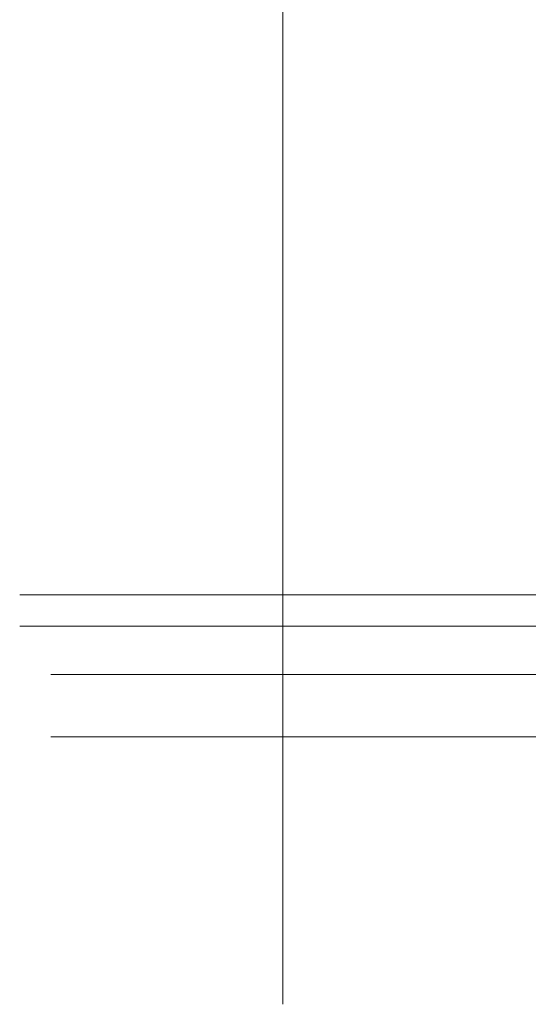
# Model space of a CAD drawing. Header units: millimetres. Extents: x -12740 to 214440, y -11012 to 10812.
# Tile 46 of 168: x -5303 to -3670, y -10271 to -7111. Entities that reach past the tile are written whole.
import ezdxf

# ---------------------------------------------------------------- set-up
doc = ezdxf.new("R2010")
doc.units = ezdxf.units.MM
for name, color, linetype, lineweight in [('G-ANNO-SYMB', 111, 'Continuous', 9), ('PAREDES', 7, 'Continuous', 18), ('PEM1-Layout Superior_dwg', 8, 'Continuous', 18)]:
    doc.layers.add(name, color=color, linetype=linetype, lineweight=lineweight)

# ---------------------------------------------------------------- blocks, each defined once
blk = doc.blocks.new('PEM1-Layout Superior_dwg-964791-PAVIMENTO SUPERIOR TUBULAÇÃO FRIGORIGENA')
at = {"layer": 'PAREDES'}
for p, q in [((24531.9, 47500.7), (27099.7, 47500.7)), ((24531.9, 47400.7), (27099.7, 47400.7)), ((24631.9, 47245.7), (27099.7, 47245.7))]:
    blk.add_line(p, q, dxfattribs=at)
at = {"layer": 'PAREDES', "flags": 128}
blk.add_lwpolyline([(27099.7, 46945.7), (26574.7, 46945.7), (26574.7, 47045.7), (24631.9, 47045.7)], dxfattribs=at)

msp = doc.modelspace()

# ---------------------------------------------------------------- linework, layer by layer
at = {"layer": 'G-ANNO-SYMB'}
msp.add_line((-4457.883, -1522.117), (-4457.883, -10270.541), dxfattribs=at)

# ---------------------------------------------------------------- block references
at = {"layer": 'PEM1-Layout Superior_dwg', "color": 7}
msp.add_blockref('PEM1-Layout Superior_dwg-964791-PAVIMENTO SUPERIOR TUBULAÇÃO FRIGORIGENA', (-29835.039, -56457.756), dxfattribs=at)

doc.saveas('drawing.dxf')
